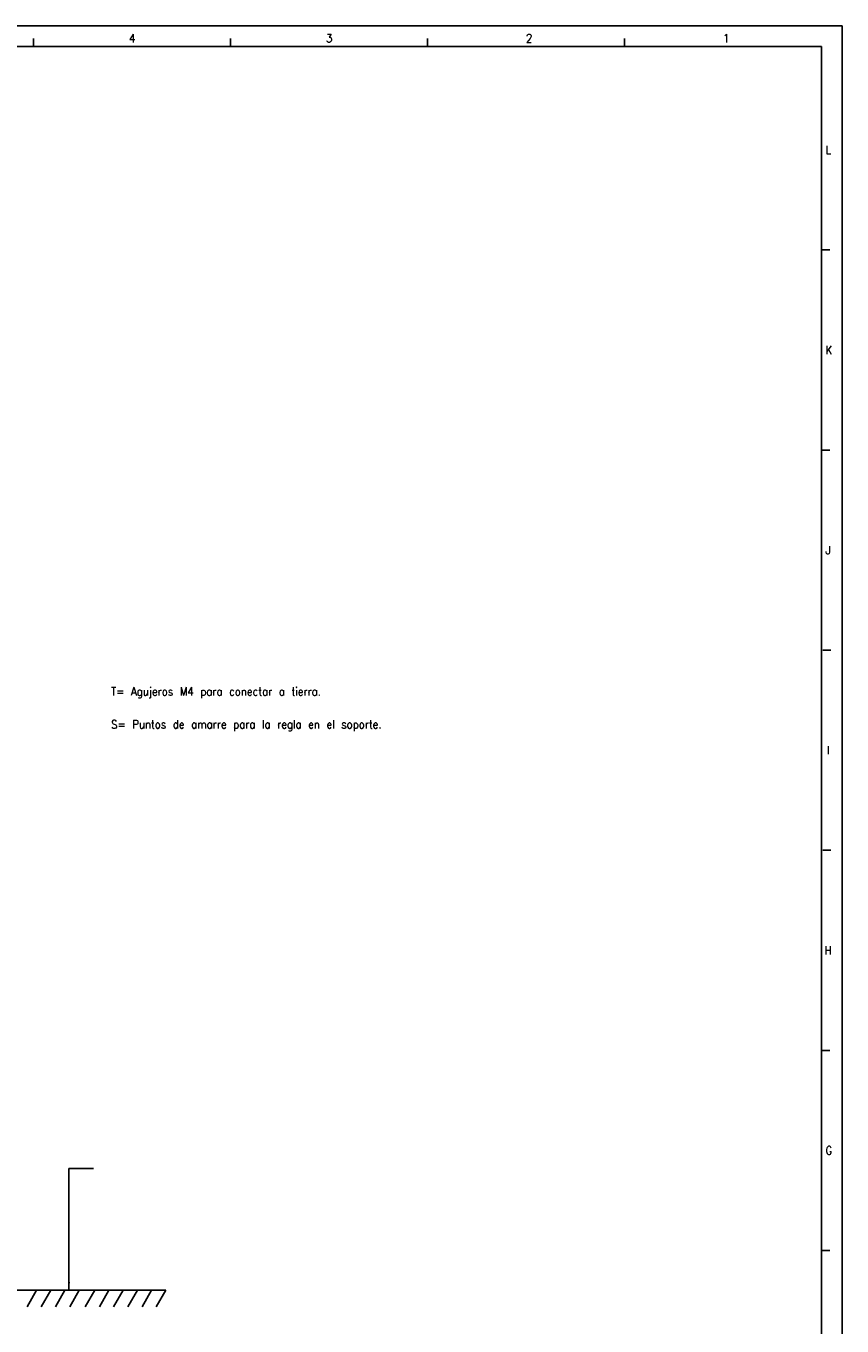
# Model space of a CAD drawing. Header units: millimetres. Extents: x -418 to 1225, y -151 to 443.
# Tile 39 of 52: x 223 to 422, y 127 to 443. Entities that reach past the tile are written whole.
import ezdxf

# ---------------------------------------------------------------- set-up
doc = ezdxf.new("R2010")
doc.units = ezdxf.units.MM
doc.layers.add('1', color=7, linetype='Continuous')
doc.styles.add('CONVERTER_12', font='txt.shx', dxfattribs={"width": 0.9})
doc.dimstyles.get("Standard").update_dxf_attribs({"dimtxt": 0.18, "dimasz": 0.18, "dimexe": 0.18, "dimexo": 0.0625, "dimgap": 0.09, "dimtad": 0, "dimtih": 1, "dimtoh": 1, "dimdec": 4, "dimzin": 0, "dimdsep": 46, "dimtxsty": 'Standard', "dimcen": 0.09, "dimadec": 0, "dimazin": 0, "dimtfac": 1, "dimtdec": 4, "dimtofl": 0, "dimtmove": 0, "dimatfit": 3, "dimfxl": 1, "dimtolj": 1, "dimtzin": 0, "dimarcsym": 0})

# ---------------------------------------------------------------- blocks, each defined once
blk = doc.blocks.new('Top1', base_point=(-35.9, 272))
at = {"layer": '1', "color": 2, "insert": (244.117, 271.993), "char_height": 2, "attachment_point": 7, "line_spacing_factor": 1.20048, "style": 'CONVERTER_12'}
blk.add_mtext('T= Agujeros M4 para conectar a tierra. \\P \\PS= Puntos de amarre para la regla en el soporte.', dxfattribs=at)
blk = doc.blocks.new('_A1', base_point=(416.98, -145.5))
at = {"layer": '1', "color": 2, "linetype": 'Continuous'}
for p, q in [((421.98, 443.5), (-418.02, 443.5)), ((421.98, -150.5), (421.98, 443.5)), ((225.21, 440.5), (225.21, 438.5)), ((273.15, 440.5), (273.15, 438.5)), ((321.09, 440.5), (321.09, 438.5)), ((369.03, 440.5), (369.03, 438.5)), ((418.98, 389.03), (416.98, 389.03)), ((418.98, 340.37), (416.98, 340.37)), ((419.29, 291.7), (417.29, 291.7)), ((419.29, 243.03), (417.29, 243.03)), ((418.98, 194.37), (416.98, 194.37)), ((418.98, 145.7), (416.98, 145.7))]:
    blk.add_line(p, q, dxfattribs=at)
at = {"layer": '1', "color": 7, "linetype": 'Continuous'}
for p, q in [((416.98, 438.5), (-398.02, 438.5)), ((416.98, -145.5), (416.98, 438.5))]:
    blk.add_line(p, q, dxfattribs=at)
at = {"layer": '1', "color": 2, "char_height": 2, "attachment_point": 4, "line_spacing_factor": 1.20048, "style": 'CONVERTER_12'}
for s, insert in [('4', (248.47, 440.52)), ('3', (296.4, 440.52)), ('2', (345.06, 440.52)), ('1', (393, 440.52)), ('L', (417.98, 413.37)), ('K', (417.98, 364.7)), ('J', (417.98, 316.03)), ('I', (418.29, 267.37)), ('H', (417.73, 218.7)), ('G', (417.98, 170.03))]:
    blk.add_mtext(s, dxfattribs=dict(at, insert=insert))
blk = doc.blocks.new('Bottom1', base_point=(-35.9, 150.033))
at = {"layer": '1', "color": 2, "linetype": 'Continuous'}
for p, q in [((201.6, 136.033), (257.427, 136.033)), ((223.667, 132.033), (225.976, 136.033)), ((227.127, 132.033), (229.436, 136.033)), ((230.587, 132.033), (232.896, 136.033)), ((234.047, 132.033), (236.356, 136.033)), ((237.817, 132.033), (240.127, 136.033)), ((241.277, 132.033), (243.587, 136.033)), ((244.737, 132.033), (247.047, 136.033)), ((248.197, 132.033), (250.507, 136.033)), ((251.657, 132.033), (253.967, 136.033)), ((255.117, 132.033), (257.427, 136.033))]:
    blk.add_line(p, q, dxfattribs=at)
at = {"layer": '1', "color": 2}
blk.add_solid([(233.588, 138.033), (234.114, 138.033), (233.851, 136.033)], dxfattribs=at)
at = {"layer": '1', "color": 2, "linetype": 'Continuous', "has_arrowhead": 0}
blk.add_leader([(233.851, 136.033), (233.851, 165.621), (239.851, 165.621)], dimstyle='Standard', dxfattribs=at)

msp = doc.modelspace()

# ---------------------------------------------------------------- block references
for name, p in [('_A1', (416.98, -145.5)), ('Top1', (-35.9, 272)), ('Bottom1', (-35.9, 150.03))]:
    msp.add_blockref(name, p)

doc.saveas('drawing.dxf')
